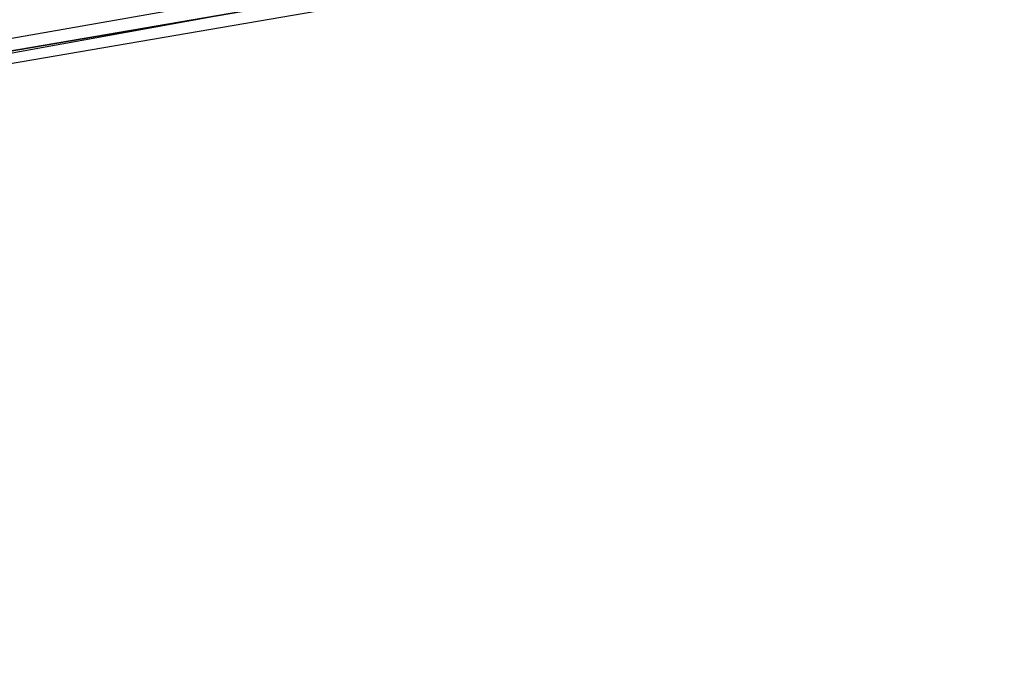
# Model space of a CAD drawing. Header units: feet. Extents: x -79 to 198, y -22 to 181.
# Tile 177 of 256: x 79.39 to 81.42, y 15.92 to 17.28. Entities that reach past the tile are written whole.
import ezdxf

# ---------------------------------------------------------------- set-up
doc = ezdxf.new("R2010")
doc.units = ezdxf.units.FT
doc.layers.add('A-LINEA', color=7, linetype='CONTINUOUS')

msp = doc.modelspace()

# ---------------------------------------------------------------- linework, layer by layer
at = {"layer": 'A-LINEA'}
for points in [[(26.7067, 23.3511), (28.04, 21.6178), (31.0267, 20.8311), (34.0133, 20.0978), (37.0133, 19.4044), (40.0267, 18.7778), (43.0533, 18.2044), (46.0933, 17.6844), (49.1467, 17.2178), (52.2, 16.8044), (55.2533, 16.4444), (58.32, 16.1511), (60.4, 16.0178), (62.48, 15.9511), (64.5467, 15.9244), (66.6267, 15.9511), (68.7067, 16.0178), (70.7867, 16.1511), (72.8533, 16.3244), (74.92, 16.5511), (76.9867, 16.8178), (79.04, 17.1511), (81.08, 17.5244), (83.12, 17.9378)], [(26.7067, 23.3511), (28.04, 21.6178), (31.0267, 20.8311), (34.0133, 20.0978), (37.0133, 19.4044), (40.0267, 18.7778), (43.0533, 18.2044), (46.0933, 17.6844), (49.1467, 17.2178), (52.2, 16.8044), (55.2533, 16.4444), (58.32, 16.1511), (60.4, 16.0178), (62.48, 15.9511), (64.5467, 15.9244), (66.6267, 15.9511), (68.7067, 16.0178), (70.7867, 16.1511), (72.8533, 16.3244), (74.92, 16.5511), (76.9867, 16.8178), (79.04, 17.1511), (81.08, 17.5244), (83.12, 17.9378)], [(80.08, 17.3378), (76.1867, 16.6711), (76.1867, 16.6844), (80.0667, 17.3644), (80.08, 17.3378)], [(80.08, 17.3378), (76.1867, 16.6711), (76.1867, 16.6844), (80.0667, 17.3644), (80.08, 17.3378)], [(80.08, 17.3111), (76.1867, 16.6444), (76.1867, 16.6578), (76.1867, 16.6711), (80.08, 17.3378), (80.08, 17.3244), (80.08, 17.3111)], [(80.08, 17.3111), (76.1867, 16.6444), (76.1867, 16.6578), (76.1867, 16.6711), (80.08, 17.3378), (80.08, 17.3244), (80.08, 17.3111)]]:
    msp.add_lwpolyline(points, dxfattribs=at)

doc.saveas('drawing.dxf')
